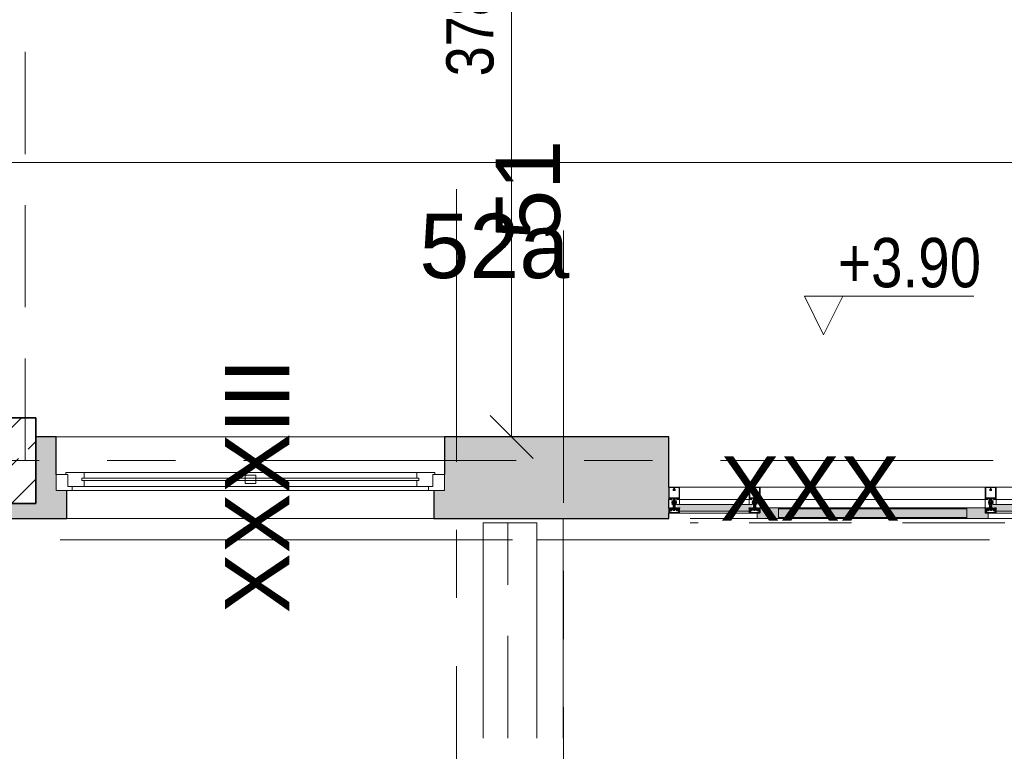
# Model space of a CAD drawing. Header units: centimetres. Extents: x -1737 to 22393, y -8842 to 3760.
# Tile 5 of 44: x 0 to 459, y 273 to 614. Entities that reach past the tile are written whole.
import ezdxf

# ---------------------------------------------------------------- set-up
doc = ezdxf.new("R2010")
doc.units = ezdxf.units.CM
doc.linetypes.add('Oś', pattern=[222.25, 127, -31.75, 31.75, -31.75])
doc.linetypes.add('Ukryte', pattern=[71.438, 47.625, -23.813])
for name, color, linetype, lineweight in [('A-ANNO-DIMS', 211, 'Continuous', 13), ('A-ANNO-DIMS-100', 211, 'Continuous', 13), ('A-AREA', 32, 'Continuous', 9), ('A-DETL-GENF', 92, 'Continuous', 9), ('A-DETL-HDLN', 90, 'Ukryte', 9), ('A-FLOR', 192, 'Continuous', 13), ('A-GLAZ', 151, 'Continuous', 13), ('A-GLAZ-CURT', 52, 'Continuous', 9), ('A-GLAZ-CWMG', 51, 'Continuous', 9), ('A-WALL', 113, 'Continuous', 13), ('G-ANNO-DIMS', 111, 'Continuous', 13), ('S-COLS', 52, 'Continuous', 9), ('S-GRID', 1, 'Continuous', 13), ('S-GRID-IDEN', 1, 'Continuous', 13)]:
    doc.layers.add(name, color=color, linetype=linetype, lineweight=lineweight)
doc.styles.add('Arial Narrow_1', font='ARIALN.TTF', dxfattribs={"height": 22})
doc.styles.add('Arial Narrow_3', font='ARIALN.TTF', dxfattribs={"height": 23})
doc.styles.add('Arial_1', font='arial.ttf', dxfattribs={"height": 30})
doc.dimstyles.new('Diagonal_1_100__0_1_', dxfattribs={"dimscale": 30.48, "dimtxt": 22.515481, "dimasz": 0.656168, "dimexe": 0.164042, "dimexo": 0.0625, "dimgap": 0.065617, "dimtad": 1, "dimdec": 1, "dimrnd": 0.1, "dimdsep": 46, "dimtxsty": 'Arial Narrow_1', "dimblk1": 'OBLIQUE', "dimblk2": 'OBLIQUE', "dimsah": 1, "dimcen": 0.09, "dimazin": 0, "dimtfac": 1, "dimtdec": 4, "dimtix": 1, "dimtmove": 0, "dimatfit": 3, "dimfxl": 0.164042, "dimfxlon": 1, "dimtvp": 1, "dimtolj": 1, "dimtzin": 0, "dimarcsym": 2})

# ---------------------------------------------------------------- blocks, each defined once
blk = doc.blocks.new('Pawilon F_rvt-1-3_piętro I __3_90 m_ - stan istniejący')
at = {"layer": 'S-GRID', "linetype": 'Oś'}
for p, q in [((253.38, 515.63), (253.38, 23.18)), ((102.59, 371.33), (1638.19, 371.33))]:
    blk.add_line(p, q, dxfattribs=at)
at = {"layer": 'S-GRID-IDEN', "insert": (221.07, 508.17), "char_height": 30, "width": 72.1, "attachment_point": 5, "line_spacing_factor": 0.936439, "style": 'Arial_1'}
blk.add_mtext('\\pxqc,t4.23333,8.46667,12.7,16.93333,21.16667,25.4,29.63333,33.86667,38.1,42.33333,46.56667,50.8,55.03333,59.26667,63.5,67.73333,71.96667,76.2,80.43333,84.66667,88.9,93.13333,97.36667,101.6,105.83333,110.06667,114.3,118.53333,122.76667,127,131.23333,135.46667;{52a}', dxfattribs=at)
at = {"layer": 'S-GRID-IDEN', "insert": (110.51, 396.54), "char_height": 30, "width": 117.8, "attachment_point": 5, "rotation": 90, "line_spacing_factor": 0.936439, "style": 'Arial_1'}
blk.add_mtext('\\pxqc,t4.23333,8.46667,12.7,16.93333,21.16667,25.4,29.63333,33.86667,38.1,42.33333,46.56667,50.8,55.03333,59.26667,63.5,67.73333,71.96667,76.2,80.43333,84.66667,88.9,93.13333,97.36667,101.6,105.83333,110.06667,114.3,118.53333,122.76667,127,131.23333,135.46667;{XXXIII}', dxfattribs=at)
blk = doc.blocks.new('Pawilon E_rvt-1-3_piętro I __3_90 m_ - stan istniejący')
at = {"layer": 'S-GRID', "linetype": 'Oś'}
for p, q in [((203.38, 534.83), (203.38, 23.18)), ((368.01, 371.33), (-1702.93, 371.33))]:
    blk.add_line(p, q, dxfattribs=at)
at = {"layer": 'S-GRID-IDEN', "insert": (236.88, 534.5), "char_height": 30, "width": 48.3, "attachment_point": 5, "rotation": 90, "line_spacing_factor": 0.936439, "style": 'Arial_1'}
blk.add_mtext('\\pxqc,t4.23333,8.46667,12.7,16.93333,21.16667,25.4,29.63333,33.86667,38.1,42.33333,46.56667,50.8,55.03333,59.26667,63.5,67.73333,71.96667,76.2,80.43333,84.66667,88.9,93.13333,97.36667,101.6,105.83333,110.06667,114.3,118.53333,122.76667,127,131.23333,135.46667;{51}', dxfattribs=at)
at = {"layer": 'S-GRID-IDEN', "insert": (368.19, 395.39), "char_height": 30, "width": 82, "attachment_point": 5, "line_spacing_factor": 0.936439, "style": 'Arial_1'}
blk.add_mtext('\\pxqc,t4.23333,8.46667,12.7,16.93333,21.16667,25.4,29.63333,33.86667,38.1,42.33333,46.56667,50.8,55.03333,59.26667,63.5,67.73333,71.96667,76.2,80.43333,84.66667,88.9,93.13333,97.36667,101.6,105.83333,110.06667,114.3,118.53333,122.76667,127,131.23333,135.46667;{XXX}', dxfattribs=at)
blk = doc.blocks.new('M_Concrete-Square-Column - 400 x 400mm-V2-3_piętro I __3_90 m_ - stan istniejący')
at = {"layer": 'S-COLS'}
h = blk.add_hatch(dxfattribs=at)
h.set_pattern_fill('FP_3', color=256, style=0, pattern_type=2)
h.set_pattern_definition([(45, (12.623, -408.326), (-17.6777, 17.6777), []), (45, (30.3, -408.326), (-17.6777, 17.6777), [12.5, -6.25])])
h.paths.add_polyline_path([(-20, -20), (20, -20), (20, 20), (-20, 20), (-20, -11.93)], flags=0)
at = {"layer": 'S-COLS', "lineweight": 35}
for p, q in [((20, 20), (-20, 20)), ((-20, 20), (-20, -20)), ((20, -20), (20, 20)), ((-20, -20), (20, -20))]:
    blk.add_line(p, q, dxfattribs=at)
blk = doc.blocks.new('Okno - automatyczna etykieta - 181x181-2492854-3_piętro I __3_90 m_ - stan istniejący')
at = {"layer": 'A-GLAZ'}
for p, q in [((-90.5, 1.5), (-85, 1.5)), ((-90.5, -6), (-90.5, 1.5)), ((-86, 2.5), (-77.5, 2.5)), ((-86, 1.5), (-86, 2.5)), ((-85, 1.5), (-86, 1.5)), ((-85, -4), (-85, 1.5)), ((-85, 1.5), (-85, -4)), ((-77.5, 2.5), (-77.5, -0.25)), ((77.5, 2.5), (-77.5, 2.5)), ((-2.5, -2.75), (-2.5, 1.25)), ((-2.5, 1.25), (2.5, 1.25)), ((2.5, 1.25), (2.5, -2.75)), ((77.5, 2.5), (86, 2.5)), ((77.5, -0.25), (77.5, 2.5)), ((85, 1.5), (85, -4)), ((86, 1.5), (85, 1.5)), ((85, 1.5), (90.5, 1.5)), ((85, -4), (85, 1.5)), ((86, 2.5), (86, 1.5)), ((90.5, 1.5), (90.5, -6)), ((-77.5, -4), (-85, -4)), ((-85, -4), (-83, -4)), ((-83, -4), (-83, -6)), ((-78.5, -1.25), (-78.5, -0.25)), ((-78.5, -0.25), (78.5, -0.25)), ((-78.5, -0.25), (-78.5, -1.25)), ((-77.5, -0.25), (-78.5, -0.25)), ((78.5, -1.25), (-78.5, -1.25)), ((-78.5, -1.25), (-77.5, -1.25)), ((-77.5, -1.25), (-77.5, -4)), ((77.5, -4), (-77.5, -4)), ((2.5, -2.75), (-2.5, -2.75)), ((78.5, -0.25), (77.5, -0.25)), ((77.5, -1.25), (78.5, -1.25)), ((77.5, -4), (77.5, -1.25)), ((85, -4), (77.5, -4)), ((78.5, -0.25), (78.5, -1.25)), ((78.5, -1.25), (78.5, -0.25)), ((83, -4), (85, -4)), ((83, -6), (83, -4)), ((-83, -6), (-90.5, -6)), ((-90.5, -6), (90.5, -6)), ((83, -6), (-83, -6)), ((90.5, -6), (83, -6))]:
    blk.add_line(p, q, dxfattribs=at)
blk = doc.blocks.new('System Panel - Glazed-2597848-3_piętro I __3_90 m_ - stan istniejący')
at = {"layer": 'A-GLAZ-CURT'}
blk.add_hatch(color=253, dxfattribs=at).paths.add_polyline_path([(13.58, 1.5), (-16.25, 1.5), (-16.25, 0), (-17.65, 0), (-17.65, -1.5), (17.65, -1.5), (17.65, 0), (16.25, 0), (16.25, 1.5)], flags=0)
for p, q in [((16.25, 1.5), (-16.25, 1.5)), ((-17.65, -1.5), (17.65, -1.5))]:
    blk.add_line(p, q, dxfattribs=at)
blk = doc.blocks.new('Rectangular Mullion - Schueco_FWS-50-SI_Tran_CovCap-20mm_Tran-55mm-2597845-3_piętro I __3_90 m_ - stan istniejący')
at = {"layer": 'A-GLAZ-CWMG'}
for p, q in [((487.38, 395.93), (454.88, 395.93)), ((454.88, 387.83), (454.88, 390.13)), ((454.88, 390.13), (487.38, 390.13)), ((487.38, 390.13), (487.38, 387.83)), ((454.88, 383.83), (487.38, 383.83))]:
    blk.add_line(p, q, dxfattribs=at)
blk = doc.blocks.new('Rectangular Mullion - SI_CovCap-20mm_Tran-55mm-2281819-3_piętro I __3_90 m_ - stan istniejący')
at = {"layer": 'A-DETL-GENF'}
for p, q in [((-2.5, 9.45), (-2.5, 7.8)), ((-2.5, 9.39), (-2.5, 4.79)), ((2.37, 9.6), (-2.35, 9.6)), ((-2.29, 9.39), (-2.29, 4.79)), ((-0.1, 8.88), (-0.1, 9.34)), ((0.1, 9.34), (0.1, 8.88)), ((2.29, 9.39), (2.29, 4.79)), ((2.5, 7.8), (2.5, 9.45)), ((2.5, 9.39), (2.5, 4.79)), ((-0.12, 8.61), (-0.12, 8.55)), ((-0.12, 8.25), (-0.12, 8.13)), ((0, -1.48), (0, 4.68)), ((0.12, 8.55), (0.12, 8.61)), ((0.12, 8.13), (0.12, 8.25)), ((-2.35, 3.92), (-2.48, 3.92)), ((-2.37, 3.8), (-2.47, 3.8)), ((-2.09, 4.03), (-2.31, 3.93)), ((-2.26, 4.33), (-2.14, 4.43)), ((-2.22, 4.26), (-2.26, 4.28)), ((-1.9, 3.92), (-2.05, 3.86)), ((-2.04, 4.28), (-1.72, 4.28)), ((-2.02, 4.42), (-2.01, 4.41)), ((-1.98, 4.39), (-1.78, 4.39)), ((-1.72, 4.08), (-1.94, 4.08)), ((-1.8, 3.81), (-1.84, 3.9)), ((-1.74, 4.41), (-1.74, 4.42)), ((-1.7, 3.9), (-1.74, 3.81)), ((-1.67, 4.24), (-1.67, 4.13)), ((-1.62, 4.43), (-1.5, 4.33)), ((-1.58, 3.81), (-1.62, 3.9)), ((-1.5, 4.28), (-1.54, 4.26)), ((-1.48, 3.9), (-1.52, 3.82)), ((-1.35, 3.81), (-1.4, 3.9)), ((-0.78, 2.94), (-1.04, 3.09)), ((-0.78, 2.21), (-1.04, 2.36)), ((-0.76, 1.47), (-1.04, 1.63)), ((-0.91, 3.3), (-0.53, 3.08)), ((-0.91, 2.57), (-0.83, 2.52)), ((-0.91, 1.85), (-0.83, 1.8)), ((-0.75, 2.57), (-0.75, 2.89)), ((-0.75, 1.84), (-0.75, 2.16)), ((-0.55, 1.47), (-0.74, 1.47)), ((-0.5, 4.28), (-0.5, 3.15)), ((-0.5, 3.04), (-0.5, 1.52)), ((-0.45, 3.1), (-0.35, 3.1)), ((-0.3, 0.5), (-0.3, 0.28)), ((-0.21, 3.93), (-0.19, 3.94)), ((-0.19, 3.89), (-0.21, 3.91)), ((-0.18, 3.96), (-0.18, 4.1)), ((-0.08, 4.27), (-0.05, 4.28)), ((0.07, 4.27), (0.05, 4.28)), ((0.17, 3.96), (0.17, 4.1)), ((0.21, 3.93), (0.18, 3.94)), ((0.18, 3.89), (0.21, 3.91)), ((0.3, 0.5), (0.3, 0.28)), ((0.37, 3.1), (0.45, 3.1)), ((0.5, 3.15), (0.5, 4.28)), ((0.5, 3.04), (0.5, 1.52)), ((0.91, 3.3), (0.52, 3.08)), ((0.55, 1.47), (0.74, 1.47)), ((0.75, 2.57), (0.75, 2.89)), ((0.75, 1.84), (0.75, 2.16)), ((0.76, 1.47), (1.04, 1.63)), ((0.77, 2.94), (1.04, 3.09)), ((0.77, 2.21), (1.04, 2.36)), ((0.91, 2.57), (0.82, 2.52)), ((0.91, 1.85), (0.82, 1.8)), ((1.35, 3.81), (1.4, 3.9)), ((1.48, 3.9), (1.52, 3.82)), ((1.62, 4.43), (1.5, 4.33)), ((1.5, 4.28), (1.54, 4.26)), ((1.58, 3.81), (1.62, 3.9)), ((1.67, 4.24), (1.67, 4.13)), ((1.7, 3.9), (1.74, 3.81)), ((2.04, 4.28), (1.72, 4.28)), ((1.72, 4.08), (1.94, 4.08)), ((1.74, 4.41), (1.74, 4.42)), ((1.98, 4.39), (1.78, 4.39)), ((1.8, 3.81), (1.84, 3.9)), ((1.9, 3.92), (2.05, 3.86)), ((2.02, 4.42), (2.01, 4.41)), ((2.09, 4.03), (2.31, 3.93)), ((2.26, 4.33), (2.14, 4.43)), ((2.22, 4.26), (2.26, 4.28)), ((2.35, 3.92), (2.48, 3.92)), ((2.37, 3.8), (2.47, 3.8)), ((-2.6, 0), (-2.69, 0)), ((2.35, -2.5), (-2.35, -2.5)), ((-2.34, -1.03), (-2.15, -1.46)), ((-2.32, -1.59), (-2.04, -1.59)), ((-2.18, -0.02), (-2.26, -0.17)), ((2.13, -2.19), (-2.14, -2.19)), ((-2.06, -1.25), (-2.13, -1.09)), ((-2.13, -2.34), (2.12, -2.34)), ((-2.07, -0.1), (-2.12, -0.02)), ((-2.1, -1.49), (-1.14, -1.49)), ((-1.88, -0.42), (-2.01, -0.42)), ((-2.01, -0.48), (-1.95, -0.48)), ((-1.96, -0.02), (-2, -0.1)), ((-1.98, -0.31), (-1.95, -0.36)), ((-1.98, -0.75), (-1.9, -0.85)), ((-1.34, -1.31), (-1.96, -1.31)), ((-1.85, -0.1), (-1.9, -0.02)), ((-1.84, -0.69), (-1.84, -0.57)), ((-1.83, -0.38), (-1.83, -0.36)), ((-1.74, -0.02), (-1.79, -0.1)), ((-1.79, -0.34), (-1.77, -0.35)), ((-1.79, -0.52), (-1.76, -0.52)), ((-1.67, -0.74), (-1.79, -0.74)), ((-1.74, -0.54), (-1.64, -0.7)), ((-1.72, -0.33), (-1.72, -0.32)), ((-1.72, -0.8), (-1.48, -0.8)), ((-1.63, -0.1), (-1.68, -0.02)), ((-1.67, -0.31), (-1.65, -0.32)), ((-1.6, -0.32), (-1.6, -0.3)), ((-1.52, -0.02), (-1.57, -0.1)), ((-1.56, -0.7), (-1.46, -0.54)), ((-1.55, -0.31), (-1.54, -0.32)), ((-1.41, -0.74), (-1.53, -0.74)), ((-1.49, -0.33), (-1.48, -0.32)), ((-1.41, -0.1), (-1.46, -0.02)), ((-1.44, -0.52), (-1.41, -0.52)), ((-1.43, -0.34), (-1.42, -0.36)), ((-1.38, -0.37), (-1.37, -0.37)), ((-1.36, -0.57), (-1.36, -0.69)), ((-1.3, -0.02), (-1.35, -0.1)), ((-1.3, -0.85), (-1.22, -0.75)), ((-1.25, -0.48), (-1.18, -0.48)), ((-1.2, -0.1), (-1.24, -0.02)), ((-1.07, -0.02), (-1.12, -0.1)), ((-1.09, -1.45), (-0.98, -0.84)), ((-0.95, -0.82), (-0.03, -0.82)), ((0.41, -1.04), (-0.41, -1.04)), ((-0.22, -1.18), (0.23, -1.18)), ((0.02, -0.82), (0.95, -0.82)), ((0.98, -0.84), (1.09, -1.45)), ((1.07, -0.02), (1.12, -0.1)), ((1.14, -1.49), (2.1, -1.49)), ((1.25, -0.48), (1.18, -0.48)), ((1.2, -0.1), (1.24, -0.02)), ((1.3, -0.85), (1.22, -0.75)), ((1.3, -0.02), (1.35, -0.1)), ((1.96, -1.31), (1.34, -1.31)), ((1.36, -0.57), (1.36, -0.69)), ((1.38, -0.37), (1.37, -0.37)), ((1.41, -0.1), (1.46, -0.02)), ((1.44, -0.52), (1.41, -0.52)), ((1.41, -0.74), (1.53, -0.74)), ((1.43, -0.34), (1.42, -0.36)), ((1.56, -0.7), (1.46, -0.54)), ((1.49, -0.33), (1.48, -0.32)), ((1.72, -0.8), (1.48, -0.8)), ((1.52, -0.02), (1.57, -0.1)), ((1.55, -0.31), (1.54, -0.32)), ((1.6, -0.32), (1.6, -0.3)), ((1.63, -0.1), (1.68, -0.02)), ((1.74, -0.54), (1.64, -0.7)), ((1.67, -0.31), (1.65, -0.32)), ((1.67, -0.74), (1.79, -0.74)), ((1.72, -0.33), (1.72, -0.32)), ((1.74, -0.02), (1.79, -0.1)), ((1.79, -0.52), (1.76, -0.52)), ((1.79, -0.34), (1.77, -0.35)), ((1.83, -0.38), (1.83, -0.36)), ((1.84, -0.69), (1.84, -0.57)), ((1.85, -0.1), (1.9, -0.02)), ((1.88, -0.42), (2.01, -0.42)), ((1.98, -0.75), (1.9, -0.85)), ((1.98, -0.31), (1.95, -0.36)), ((2.01, -0.48), (1.95, -0.48)), ((1.96, -0.02), (2, -0.1)), ((2.04, -1.59), (2.32, -1.59)), ((2.13, -1.09), (2.06, -1.25)), ((2.07, -0.1), (2.12, -0.02)), ((2.15, -1.46), (2.34, -1.03)), ((2.18, -0.02), (2.26, -0.17)), ((2.6, 0), (2.69, 0))]:
    blk.add_line(p, q, dxfattribs=at)
at = {"layer": 'A-DETL-GENF', "flags": 128}
for points in [[(-0.15, 9.39), (-2.29, 9.39), (-2.29, 7.8)], [(2.29, 7.8), (2.29, 9.39), (0.15, 9.39)], [(-2.5, 4.9), (-2.5, 4.1), (-2.31, 4.1), (-2.23, 4.18), (-2.23, 4.24), (-2.35, 4.24), (-2.35, 4.47), (-1.91, 4.47)], [(-2.29, 4.9), (-2.29, 4.7), (2.29, 4.7), (2.29, 4.9)], [(1.9, 4.47), (2.35, 4.47), (2.35, 4.24), (2.23, 4.24), (2.23, 4.18), (2.31, 4.1), (2.5, 4.1), (2.5, 4.9)], [(-2.5, 3.94), (-2.5, 4.08), (-2.3, 4.08), (-2.25, 4.07)], [(-1.86, 4.47), (-1.41, 4.47), (-1.41, 4.24), (-1.53, 4.24), (-1.53, 4.18), (-1.45, 4.1), (-1.09, 4.1), (-1.09, 4.22), (-1.21, 4.22), (-1.21, 4.43), (-0.65, 4.43)], [(-1.51, 4.07), (-1.46, 4.08), (-1.26, 4.08), (-1.26, 3.89), (-1.3, 3.81)], [(-0.2, 0.11), (-0.2, 0), (-0.5, 0), (-0.5, 3.07), (-0.18, 3.07), (-0.18, 3.88)], [(-0.26, 0.58), (0, 0.8), (0, 1.1), (-0.2, 1.1), (-0.2, 1.3), (-0.1, 1.3), (-0.1, 1.46), (-0.2, 1.46), (-0.2, 1.66), (0, 1.66), (0, 1.83), (-0.2, 1.83), (-0.2, 2.03), (-0.1, 2.03), (-0.1, 2.2), (-0.2, 2.2), (-0.2, 2.4), (0, 2.4), (0, 4.3), (0, 2.4), (0.2, 2.4), (0.2, 2.2), (0.1, 2.2), (0.1, 2.03), (0.2, 2.03), (0.2, 1.83), (0, 1.83), (0, 1.66), (0.2, 1.66), (0.2, 1.46), (0.1, 1.46), (0.1, 1.3), (0.2, 1.3), (0.2, 1.1), (0, 1.1), (0, 0.8), (0.26, 0.58)], [(-0.25, 3.2), (-0.25, 3.29), (-0.2, 3.32), (-0.2, 3.44), (-0.25, 3.47), (-0.2, 3.5), (-0.2, 3.62), (-0.25, 3.65), (-0.2, 3.68), (-0.2, 3.8), (-0.25, 3.83), (-0.2, 3.86), (-0.2, 3.98), (-0.25, 4.01), (-0.2, 4.04), (-0.2, 4.16), (-0.25, 4.19), (-0.2, 4.22), (-0.2, 4.25), (-0.09, 4.45)], [(0.09, 4.45), (0.2, 4.25), (0.2, 4.13), (0.25, 4.1), (0.2, 4.07), (0.2, 3.95), (0.25, 3.92), (0.2, 3.89), (0.2, 3.77), (0.25, 3.74), (0.2, 3.71), (0.2, 3.59), (0.25, 3.56), (0.2, 3.53), (0.2, 3.41), (0.25, 3.38), (0.2, 3.35), (0.2, 3.23), (0.25, 3.2)], [(0.2, 0.11), (0.2, 0), (0.5, 0), (0.5, 3.07), (0.17, 3.07), (0.17, 3.88)], [(0.65, 4.43), (1.21, 4.43), (1.21, 4.22), (1.09, 4.22), (1.09, 4.1), (1.45, 4.1), (1.53, 4.18), (1.53, 4.24), (1.41, 4.24), (1.41, 4.47), (1.85, 4.47)], [(1.51, 4.07), (1.46, 4.08), (1.26, 4.08), (1.26, 3.89), (1.3, 3.81)], [(2.5, 3.94), (2.5, 4.08), (2.3, 4.08), (2.25, 4.07)], [(-2.5, -2.35), (-2.5, -0.5), (-2.39, -0.5), (-2.27, -0.86)], [(-2.48, -0.21), (-2.48, -0.48), (-2.07, -0.48)], [(-2.34, -1), (-2.34, -1.11), (-2.37, -1.22), (-2.37, -1.54)], [(-1.99, -1.64), (-1.99, -1.99), (-2.12, -1.99), (-2.12, -1.72), (-2.37, -1.72), (-2.37, -2.35), (2.37, -2.35), (2.37, -1.72), (2.12, -1.72), (2.12, -1.99), (1.99, -1.99), (1.99, -1.64)], [(-2.06, -0.93), (-2.14, -0.64), (-1.95, -0.64), (-1.95, -0.58), (-2.03, -0.5), (-2.35, -0.5), (-2.25, -0.87)], [(-2.18, -2.14), (-2.18, -1.78), (-2.32, -1.78), (-2.32, -2.14)], [(-1.92, -0.67), (-1.92, -0.68), (-1.97, -0.71)], [(-1.2, -0.42), (-1.32, -0.42), (-1.32, -0.39), (-1.19, -0.41)], [(-1.23, -0.71), (-1.28, -0.68), (-1.28, -0.67)], [(1.24, -1.23), (1.14, -0.64), (1.25, -0.64), (1.25, -0.58), (1.17, -0.5), (-1.17, -0.5), (-1.25, -0.58), (-1.25, -0.64), (-1.14, -0.64), (-1.24, -1.23)], [(-1.12, -0.48), (-0.98, -0.48), (-0.98, -0.09), (-1.02, -0.02)], [(0.52, -0.97), (0.54, -0.82), (-0.54, -0.82), (-0.52, -0.97)], [(1.12, -0.48), (0.98, -0.48), (0.98, -0.09), (1.02, -0.02)], [(1.2, -0.42), (1.32, -0.42), (1.32, -0.39), (1.19, -0.41)], [(1.23, -0.71), (1.28, -0.68), (1.28, -0.67)], [(1.92, -0.67), (1.92, -0.68), (1.97, -0.71)], [(2.25, -0.87), (2.35, -0.5), (2.03, -0.5), (1.95, -0.58), (1.95, -0.64), (2.14, -0.64), (2.06, -0.93)], [(2.48, -0.21), (2.48, -0.48), (2.07, -0.48)], [(2.33, -2.14), (2.33, -1.78), (2.19, -1.78), (2.19, -2.14)], [(2.27, -0.86), (2.39, -0.5), (2.5, -0.5), (2.5, -2.35)], [(2.37, -1.54), (2.37, -1.22), (2.34, -1.11), (2.34, -1)]]:
    blk.add_lwpolyline(points, dxfattribs=at)
for points in [[(0.97, 0), (-0.97, 0), (-0.97, -0.04), (0.97, -0.04)], [(0.97, -0.04), (-0.97, -0.04), (-0.97, -0.49), (0.97, -0.49)]]:
    blk.add_lwpolyline(points, close=True, dxfattribs=at)
at = {"layer": 'A-DETL-GENF'}
for centre, radius, start, end in [((-2.35, 9.45), 0.15, 90.0003, 179.9997), ((-0.15, 9.34), 0.05, 0.0077, 89.9923), ((0.15, 9.34), 0.05, 89.9791, 180.0209), ((2.35, 9.45), 0.15, 0.1055, 83.878), ((0, 8.4), 0.45, 107.4982, 231.0552), ((-0.22, 8.13), 0.1, 231.0552, 0), ((0, 8.4), 0.21, 143.7768, 216.2232), ((-0.15, 8.55), 0.03, 229.6807, 0), ((-0.15, 8.25), 0.03, 0, 130.3193), ((-0.15, 8.88), 0.05, 287.4982, 0), ((0, 8.4), 0.24, 60, 120), ((0.15, 8.88), 0.05, 180, 252.583), ((0.15, 8.55), 0.03, 180, 310.3193), ((0.15, 8.25), 0.03, 49.6807, 180), ((0.22, 8.13), 0.1, 180, 308.9448), ((0, 8.4), 0.45, 308.9448, 72.583), ((0, 8.4), 0.21, 323.7768, 36.2232), ((-2.48, 3.94), 0.02, 180.0007, 269.9993), ((-2.43, 3.83), 0.059, 88.5974, 194.6036), ((-2.47, 3.82), 0.02, 194.6036, 270), ((-2.43, 4.82), 0.933, 269.587, 293.0035), ((-2.4, 4.8), 0.997, 271.4989, 290.69), ((-2.35, 4.02), 0.1, 270.0001, 294), ((-2.24, 4.3), 0.03, 128.5798, 239.9915), ((-2.24, 4.1), 0.03, 255.4027, 14.3746), ((-2.23, 4.24), 0.02, 346.6587, 60.0171), ((-1.94, 4.17), 0.277, 166.6587, 194.3746), ((-2.08, 4.37), 0.08, 38.8475, 129.685), ((-2.04, 4.23), 0.0496, 92.7559, 159.6878), ((-1.94, 4.23), 0.148, 172.4164, 270.2404), ((-2.07, 3.99), 0.0337, 293.0035, 114), ((-1.98, 4.44), 0.05, 218.8475, 270), ((-1.88, 4.46), 0.0255, 12.35, 167.65), ((-1.89, 3.87), 0.05, 30.069, 110.536), ((-1.77, 3.83), 0.03, 210.0871, 329.9129), ((-1.78, 4.44), 0.05, 270, 321.1528), ((-1.67, 4.37), 0.08, 50.315, 141.1528), ((-1.72, 4.23), 0.0499, 9.2263, 86.9893), ((-1.72, 4.13), 0.0502, 273.3323, 359.7322), ((-1.66, 3.88), 0.0402, 27.7922, 152.3701), ((-1.55, 3.83), 0.0299, 210.122, 335.064), ((-1.53, 4.24), 0.02, 119.9847, 193.341), ((-1.82, 4.17), 0.277, 345.6254, 13.341), ((-1.52, 4.1), 0.03, 165.6254, 284.5942), ((-1.52, 4.3), 0.03, 300.0085, 51.4202), ((-1.44, 3.88), 0.0414, 28.176, 151.824), ((-1.33, 3.83), 0.0301, 210.1258, 329.8742), ((-0.98, 3.2), 0.125, 60, 240), ((-0.98, 2.47), 0.125, 60, 240), ((-0.98, 1.74), 0.125, 60, 240), ((-0.8, 2.57), 0.05, 240, 360), ((-0.8, 1.84), 0.05, 240, 360), ((-0.8, 2.89), 0.05, 360, 60), ((-0.8, 2.16), 0.05, 360, 60), ((-0.74, 1.52), 0.05, 240, 270), ((-0.65, 4.28), 0.15, 359.9706, 90.0294), ((-0.55, 1.52), 0.05, 270, 360), ((-0.55, 3.04), 0.05, 360, 60), ((-0.45, 3.15), 0.05, 179.9899, 270.0101), ((-0.35, 3.2), 0.0999, 269.9704, 0.0296), ((-0.2, 0.5), 0.1, 130, 180), ((-0.2, 0.28), 0.1, 180, 240), ((-0.3, 0.11), 0.1, 360, 60), ((-0.21, 3.92), 0.01, 120.0303, 239.9802), ((-0.2, 3.96), 0.02, 300.0303, 360), ((-0.2, 3.88), 0.02, 360, 59.9802), ((0.02, 4.1), 0.2, 120, 180), ((0, 4.4), 0.1, 28.7984, 151.2016), ((0, 4.2), 0.1, 90, 120), ((0, 4.2), 0.1, 60, 90), ((-0.03, 4.1), 0.2, 360, 60), ((0.19, 3.96), 0.02, 180, 239.9697), ((0.19, 3.88), 0.02, 120.0198, 180), ((0.3, 0.11), 0.1, 120, 180), ((0.2, 3.92), 0.01, 300.0198, 59.9697), ((0.37, 3.23), 0.126, 191.5693, 265.5931), ((0.2, 0.28), 0.1, 300, 360), ((0.2, 0.5), 0.1, 0, 50), ((0.45, 3.15), 0.05, 270.9313, 359.9852), ((0.65, 4.28), 0.15, 89.9706, 180.0294), ((0.55, 3.04), 0.05, 120, 180), ((0.55, 1.52), 0.05, 180, 270), ((0.74, 1.52), 0.05, 270, 300), ((0.8, 2.89), 0.05, 120, 180), ((0.8, 2.57), 0.05, 180, 300), ((0.8, 2.16), 0.05, 120, 180), ((0.8, 1.84), 0.05, 180, 300), ((0.97, 3.2), 0.125, 300, 120), ((0.97, 2.47), 0.125, 300, 120), ((0.97, 1.74), 0.125, 300, 120), ((1.33, 3.83), 0.0301, 210.1258, 329.8742), ((1.44, 3.88), 0.0414, 28.176, 151.824), ((1.52, 4.3), 0.03, 128.5798, 239.9915), ((1.52, 4.1), 0.03, 255.4058, 14.3746), ((1.55, 3.83), 0.0299, 204.936, 329.878), ((1.53, 4.24), 0.02, 346.659, 60.0153), ((1.82, 4.17), 0.277, 166.659, 194.3746), ((1.67, 4.37), 0.08, 38.8472, 129.685), ((1.66, 3.88), 0.0402, 27.6299, 152.2078), ((1.72, 4.23), 0.0499, 93.0107, 170.7737), ((1.72, 4.13), 0.0502, 180.2678, 266.6677), ((1.78, 4.44), 0.05, 218.8472, 270), ((1.77, 3.83), 0.03, 210.0871, 329.9129), ((1.89, 3.87), 0.05, 69.464, 149.931), ((1.88, 4.46), 0.0255, 12.35, 167.65), ((1.94, 4.23), 0.148, 269.7596, 7.5836), ((1.98, 4.44), 0.05, 270, 321.1525), ((2.08, 4.37), 0.08, 50.315, 141.1525), ((2.04, 4.23), 0.0496, 20.3122, 87.2441), ((2.07, 3.99), 0.0337, 66, 246.9965), ((2.4, 4.8), 0.997, 249.31, 268.5011), ((2.43, 4.82), 0.933, 246.9965, 270.413), ((2.23, 4.24), 0.02, 119.9829, 193.3413), ((1.94, 4.17), 0.277, 345.6254, 13.3413), ((2.24, 4.1), 0.03, 165.6254, 284.5973), ((2.24, 4.3), 0.03, 300.0085, 51.4202), ((2.35, 4.02), 0.1, 246, 269.9999), ((2.43, 3.83), 0.059, 345.3964, 91.4026), ((2.47, 3.82), 0.02, 270, 345.3964), ((2.48, 3.94), 0.02, 270.0007, 359.9993), ((-2.69, -0.03), 0.03, 89.9022, 261.6433), ((-2.73, -0.34), 0.286, 27.5921, 81.6433), ((-2.6, -0.2), 0.2, 80.4545, 89.9022), ((-2.61, -0.29), 0.291, 25.3637, 80.4545), ((-2.35, -2.35), 0.15, 179.9938, 270.0062), ((-2.32, -1.54), 0.0512, 180.5709, 268.6482), ((-2.31, -0.14), 0.05, 205.3637, 330.1649), ((-2.29, -1.01), 0.06, 98.4417, 205), ((-2.27, -1), 0.07, 120.0064, 180), ((-2.13, -2.14), 0.2, 179.9718, 270.0352), ((-2.34, -0.88), 0.07, 300.0064, 18), ((-2.31, -0.89), 0.06, 278.4417, 15), ((-2.15, -0.03), 0.03, 30.7154, 150.1649), ((-2.14, -2.14), 0.0499, 179.8796, 270.0225), ((-2.1, -1.44), 0.05, 205, 270), ((-2.08, -1.06), 0.06, 108.8192, 205), ((-2.12, -0.95), 0.06, 288.8192, 15), ((-2.04, -0.08), 0.0417, 215.132, 324.868), ((-2.01, -0.35), 0.065, 90, 270), ((-2.04, -0.48), 0.03, 0, 180), ((-1.96, -1.21), 0.1, 205, 270), ((-2.04, -1.64), 0.05, 0, 90.0001), ((-2.01, -0.33), 0.04, 29.9937, 90), ((-1.95, -0.73), 0.03, 120.0049, 219.9897), ((-1.93, -0.03), 0.03, 30.5887, 149.5346), ((-1.86, -0.31), 0.1, 210.0023, 269.1728), ((-1.95, -0.51), 0.03, 0.0185, 89.0948), ((-1.62, -0.59), 0.314, 165.4979, 194.5021), ((-1.84, -0.8), 0.08, 219.9967, 337.3844), ((-1.88, -0.37), 0.05, 270, 305.0779), ((-1.86, -0.37), 0.0339, 269.1783, 356.9975), ((-1.82, -0.08), 0.0415, 215.012, 324.988), ((-1.6, -0.77), 0.44, 54.1588, 125.0779), ((-1.79, -0.57), 0.05, 89.9897, 180.0103), ((-1.79, -0.69), 0.05, 179.9899, 270.0101), ((-1.8, -0.36), 0.0272, 60.011, 176.9853), ((-1.75, -0.32), 0.0316, 240.007, 341.9967), ((-1.76, -0.55), 0.03, 29.9936, 90.0121), ((-1.72, -0.85), 0.05, 90.0003, 157.3776), ((-1.71, -0.03), 0.03, 30.1448, 149.5346), ((-1.69, -0.33), 0.03, 45.0005, 162.0009), ((-1.67, -0.71), 0.03, 269.9936, 30.0024), ((-1.63, -0.3), 0.0316, 224.991, 327.0104), ((-1.6, -0.08), 0.043, 217.8436, 323.8234), ((-1.57, -0.32), 0.03, 30.0003, 146.9985), ((-1.53, -0.71), 0.03, 150.0027, 270.0013), ((-1.51, -0.31), 0.0316, 210.0026, 311.9974), ((-1.49, -0.03), 0.03, 30.3449, 149.5346), ((-1.46, -0.34), 0.03, 14.9955, 132.0028), ((-1.48, -0.85), 0.05, 22.6209, 90.0012), ((-1.44, -0.55), 0.03, 89.9893, 150.005), ((-1.36, -0.8), 0.08, 202.6228, 319.9969), ((-1.39, -0.35), 0.03, 195.0015, 296.9968), ((-1.38, -0.08), 0.0419, 215.4665, 324.6999), ((-1.41, -0.57), 0.05, 0.009, 89.991), ((-1.41, -0.69), 0.05, 270.0092, 359.9908), ((-1.35, -0.39), 0.03, 0.0112, 116.991), ((-1.32, -0.39), 0.03, 234.1588, 270), ((-1.34, -1.21), 0.1, 270, 350), ((-1.27, -0.03), 0.03, 30.3446, 149.7685), ((-1.25, -0.51), 0.03, 90, 193.1975), ((-1.58, -0.59), 0.314, 345.517, 13.1975), ((-1.24, -0.73), 0.03, 319.9887, 60.0017), ((-1.16, -0.08), 0.0416, 206.9541, 331.568), ((-1.2, -0.45), 0.033, 305.0901, 90), ((-1.19, -0.46), 0.05, 7.1737, 90.0088), ((-1.12, -0.45), 0.03, 187.1885, 269.997), ((-1.14, -1.44), 0.05, 270, 350), ((-1.05, -0.03), 0.03, 29.7965, 150.132), ((-0.95, -0.85), 0.03, 90, 170), ((-0.31, -0.92), 0.22, 193.9707, 242.728), ((0, -0.29), 0.921, 243.7078, 255.8284), ((0, -0.82), 0.0256, 12.6804, 167.3196), ((0, -0.29), 0.92, 284.1683, 296.293), ((0.31, -0.92), 0.22, 297.2746, 346.0268), ((0.95, -0.85), 0.03, 10, 90), ((1.05, -0.03), 0.03, 29.868, 150.2035), ((1.14, -1.44), 0.05, 190, 270), ((1.16, -0.08), 0.0416, 208.432, 333.0459), ((1.12, -0.45), 0.03, 270.003, 352.8115), ((1.19, -0.46), 0.05, 89.9912, 172.8263), ((1.2, -0.45), 0.033, 90, 234.9099), ((1.24, -0.73), 0.03, 119.9983, 220.0113), ((1.27, -0.03), 0.03, 30.2315, 149.6554), ((1.34, -1.21), 0.1, 190, 270), ((1.25, -0.51), 0.03, 346.8025, 90), ((1.58, -0.59), 0.314, 166.8025, 194.483), ((1.36, -0.8), 0.08, 220.0031, 337.3772), ((1.35, -0.39), 0.03, 63.009, 179.9888), ((1.32, -0.39), 0.03, 270, 305.8412), ((1.6, -0.77), 0.44, 54.9221, 125.8412), ((1.38, -0.08), 0.0419, 215.3001, 324.5335), ((1.41, -0.57), 0.05, 90.009, 179.991), ((1.41, -0.69), 0.05, 180.0092, 269.9908), ((1.39, -0.35), 0.03, 243.0032, 344.9985), ((1.46, -0.34), 0.03, 47.9972, 165.0045), ((1.44, -0.55), 0.03, 29.995, 90.0107), ((1.48, -0.85), 0.05, 89.9988, 157.3791), ((1.49, -0.03), 0.03, 30.4654, 149.6551), ((1.51, -0.31), 0.0316, 228.0026, 329.9974), ((1.53, -0.71), 0.03, 269.9987, 29.9973), ((1.57, -0.32), 0.03, 33.0015, 149.9997), ((1.6, -0.08), 0.043, 216.1766, 322.1564), ((1.63, -0.3), 0.0316, 212.9896, 315.009), ((1.67, -0.71), 0.03, 149.9976, 270.0064), ((1.69, -0.33), 0.03, 17.9991, 134.9995), ((1.71, -0.03), 0.03, 30.4654, 149.8552), ((1.75, -0.32), 0.0316, 198.0033, 299.993), ((1.72, -0.85), 0.05, 22.6224, 89.9997), ((1.76, -0.55), 0.03, 89.9879, 150.0064), ((1.84, -0.8), 0.08, 202.6156, 320.0033), ((1.82, -0.08), 0.0415, 215.012, 324.988), ((1.8, -0.36), 0.0272, 3.0147, 119.989), ((1.79, -0.57), 0.05, 359.9897, 90.0103), ((1.79, -0.69), 0.05, 269.9899, 0.0101), ((1.86, -0.37), 0.0339, 183.0025, 270.8217), ((1.88, -0.37), 0.05, 234.9221, 270), ((1.86, -0.31), 0.1, 270.8272, 329.9977), ((1.93, -0.03), 0.03, 30.4654, 149.4113), ((1.95, -0.51), 0.03, 90.9052, 179.9815), ((1.62, -0.59), 0.314, 345.4979, 14.5021), ((1.96, -1.21), 0.1, 270, 335), ((1.95, -0.73), 0.03, 320.0103, 59.9951), ((2.01, -0.33), 0.04, 90, 150.0063), ((2.04, -1.64), 0.05, 89.9981, 180.0017), ((2.04, -0.08), 0.0417, 215.132, 324.868), ((2.01, -0.35), 0.065, 270, 90), ((2.04, -0.48), 0.03, 0, 180), ((2.12, -0.95), 0.06, 165, 251.1808), ((2.08, -1.06), 0.06, 335, 71.1808), ((2.1, -1.44), 0.05, 270, 335), ((2.15, -0.03), 0.03, 29.8351, 149.2846), ((2.12, -2.14), 0.2, 270.0295, 359.9723), ((2.13, -2.14), 0.0501, 270.0875, 359.9336), ((2.31, -0.89), 0.06, 165, 261.5583), ((2.31, -0.14), 0.05, 209.8351, 334.6363), ((2.34, -0.88), 0.07, 162, 239.9983), ((2.27, -1), 0.07, 0, 59.9983), ((2.29, -1.01), 0.06, 335, 81.5583), ((2.32, -1.54), 0.0498, 269.8262, 0.1735), ((2.61, -0.29), 0.291, 99.5455, 154.6363), ((2.35, -2.35), 0.15, 270.0494, 359.9506), ((2.73, -0.34), 0.286, 98.3567, 152.4079), ((2.6, -0.2), 0.2, 90.0978, 99.5455), ((2.69, -0.03), 0.03, 278.3567, 90.0978)]:
    blk.add_arc(centre, radius, start, end, dxfattribs=at)
blk = doc.blocks.new('panel okno - panel okno-2597851-3_piętro I __3_90 m_ - stan istniejący')
at = {"layer": 'A-GLAZ-CURT'}
h = blk.add_hatch(color=253, dxfattribs=at)
h.paths.add_polyline_path([(-46.07, 5), (-53.9, 5), (-53.9, 2.5), (-52.5, 2.5), (-52.5, 0), (-43.9, 0), (-43.9, 5)], flags=0)
h.paths.add_polyline_path([(53.9, 5), (43.9, 5), (43.9, 0), (52.5, 0), (52.5, 2.5), (53.9, 2.5), (53.9, 4.61)], flags=0)
blk.add_hatch(color=253, dxfattribs=at).paths.add_polyline_path([(-17.85, 4.5), (-43.9, 4.5), (-43.9, 0.5), (43.9, 0.5), (43.9, 4.5), (38.59, 4.5)], flags=0)
for p, q in [((-53.9, 5), (-53.9, 2.5)), ((-43.9, 5), (-53.9, 5)), ((-43.9, 0), (-43.9, 5)), ((43.9, 5), (-43.9, 5)), ((53.9, 5), (43.9, 5)), ((43.9, 5), (43.9, 0)), ((53.9, 2.5), (53.9, 5)), ((-52.5, 0), (-43.9, 0)), ((43.9, 4.5), (-43.9, 4.5)), ((-43.9, 4.5), (-43.9, 0.5)), ((-43.9, 0.5), (43.9, 0.5)), ((-43.9, 0), (43.9, 0)), ((43.9, 0.5), (43.9, 4.5)), ((43.9, 0), (52.5, 0))]:
    blk.add_line(p, q, dxfattribs=at)
blk = doc.blocks.new('Rectangular Mullion - Schueco_FWS-50-SI_Tran_CovCap-20mm_Tran-55mm-2597847-3_piętro I __3_90 m_ - stan istniejący')
at = {"layer": 'A-GLAZ-CWMG'}
for p, q in [((449.88, 395.93), (344.88, 395.93)), ((344.88, 386.33), (344.88, 390.13)), ((344.88, 390.13), (449.88, 390.13)), ((449.88, 390.13), (449.88, 386.33))]:
    blk.add_line(p, q, dxfattribs=at)
blk = doc.blocks.new('DIMBLOCK35-3_piętro I __3_90 m_ - stan istniejący')
at = {"layer": 'A-ANNO-DIMS-100'}
for p, q in [((-20.62, 547.24), (-10.62, 557.24)), ((1176.38, 547.24), (1186.38, 557.24)), ((-20.62, 542.24), (-20.62, 552.24)), ((1176.38, 542.24), (1176.38, 552.24)), ((-20.62, 547.24), (-30.62, 537.24)), ((1176.38, 547.24), (-20.62, 547.24)), ((-20.62, 547.24), (-20.62, 542.24)), ((1176.38, 547.24), (1166.38, 537.24)), ((1176.38, 547.24), (1176.38, 542.24))]:
    blk.add_line(p, q, dxfattribs=at)
at = {"layer": 'A-ANNO-DIMS-100', "color": 0, "insert": (550, 577.67), "char_height": 22, "width": 66.9031, "attachment_point": 1, "line_spacing_factor": 0.974696, "style": 'Arial Narrow_1'}
blk.add_mtext('1197', dxfattribs=at)
blk = doc.blocks.new('_Oblique')
at = {"color": 0, "linetype": 'ByBlock', "lineweight": -2}
blk.add_line((-0.5, -0.5), (0.5, 0.5), dxfattribs=at)
blk = doc.blocks.new('DIMBLOCK66-3_piętro I __3_90 m_ - stan istniejący')
at = {"layer": 'A-ANNO-DIMS-100'}
for p, q in [((229.1, 797.33), (219.1, 807.33)), ((224.1, 797.33), (234.1, 797.33)), ((229.1, 797.33), (224.1, 797.33)), ((229.1, 419.33), (229.1, 797.33)), ((229.1, 797.33), (239.1, 787.33)), ((229.1, 419.33), (219.1, 429.33)), ((224.1, 419.33), (234.1, 419.33)), ((229.1, 419.33), (224.1, 419.33)), ((229.1, 419.33), (239.1, 409.33))]:
    blk.add_line(p, q, dxfattribs=at)
at = {"layer": 'A-ANNO-DIMS-100', "color": 0, "insert": (198.67, 587.42), "char_height": 22, "width": 50.1774, "attachment_point": 1, "rotation": 90, "line_spacing_factor": 0.974696, "style": 'Arial Narrow_1'}
blk.add_mtext('378', dxfattribs=at)
blk = doc.blocks.new('Spot Elevations - Kota wyk 2-385235-3_piętro I __3_90 m_ - stan istniejący')
at = {"layer": 'G-ANNO-DIMS'}
for p, q in [((0, 0), (-0.09, 0.18)), ((-0.09, 0.18), (0.6992, 0.18)), ((0, 0), (0.09, 0.18))]:
    blk.add_line(p, q, dxfattribs=at)

msp = doc.modelspace()

# ---------------------------------------------------------------- hatches: boundary and pattern name
at = {"layer": 'A-WALL'}
h = msp.add_hatch(color=9, dxfattribs=at)
h.paths.add_polyline_path([(492.38, 381.33), (530.38, 381.33), (530.38, 419.33), (492.38, 419.33), (492.38, 383.83)], flags=0)
h.paths.add_polyline_path([(-547.12, 381.33), (-542.12, 381.33), (-542.12, 394.33), (-547.12, 394.33), (-547.12, 419.33), (-592.62, 419.33), (-592.62, 388.33), (-632.62, 388.33), (-632.62, 419.33), (-1192.62, 419.33), (-1192.62, 388.33), (-1201.62, 388.33), (-1201.62, 381.33), (-592.62, 381.33)], flags=0)
h.paths.add_polyline_path([(-431.3, 381.33), (-392.12, 381.33), (-392.12, 394.33), (-397.12, 394.33), (-397.12, 419.33), (-399.62, 419.33), (-399.62, 400.33), (-411.62, 400.33), (-411.62, 419.33), (-456.12, 419.33), (-456.12, 394.33), (-461.12, 394.33), (-461.12, 381.33)], flags=0)
h.paths.add_polyline_path([(21.88, 381.33), (21.88, 394.33), (16.88, 394.33), (16.88, 419.33), (7.38, 419.33), (7.38, 388.33), (-32.62, 388.33), (-32.62, 419.33), (-42.12, 419.33), (-42.12, 394.33), (-47.12, 394.33), (-47.12, 381.33), (16.88, 381.33)], flags=0)
h.paths.add_polyline_path([(197.88, 381.33), (302.38, 381.33), (302.38, 419.33), (197.88, 419.33), (197.88, 394.33), (192.88, 394.33), (192.88, 381.33)], flags=0)

# ---------------------------------------------------------------- linework, layer by layer
at = {"layer": 'A-AREA'}
for p, q in [((312.38, 381.33), (343.48, 381.33)), ((451.28, 381.33), (492.38, 381.33))]:
    msp.add_line(p, q, dxfattribs=at)
at = {"layer": 'A-DETL-HDLN'}
for p, q in [((2.38, 408.33), (2.38, 2788.33)), ((2.38, 408.33), (2.38, 2788.33)), ((530.38, 381.33), (312.38, 381.33)), ((227.38, 278.97), (227.38, 379.33)), ((530.38, 379.33), (312.38, 379.33))]:
    msp.add_line(p, q, dxfattribs=at)
at = {"layer": 'A-FLOR'}
msp.add_line((253.13, 381.33), (253.13, 278.97), dxfattribs=at)
at = {"layer": 'A-WALL', "color": 7, "lineweight": 25}
for p, q in [((16.88, 419.33), (7.38, 419.33)), ((16.88, 401.83), (16.88, 419.33)), ((302.38, 419.33), (197.88, 419.33)), ((197.88, 419.33), (197.88, 401.83)), ((302.38, 395.93), (302.38, 419.33)), ((21.88, 381.33), (21.88, 394.33)), ((192.88, 394.33), (192.88, 381.33)), ((302.38, 386.33), (302.38, 390.13)), ((-47.12, 381.33), (21.88, 381.33)), ((192.88, 381.33), (302.38, 381.33)), ((302.38, 381.33), (302.38, 383.83))]:
    msp.add_line(p, q, dxfattribs=at)
at = {"layer": 'A-WALL'}
for p, q in [((16.88, 419.33), (197.88, 419.33)), ((192.88, 381.33), (21.88, 381.33)), ((215.88, 278.97), (215.88, 379.33)), ((215.88, 379.33), (240.88, 379.33)), ((240.88, 379.33), (240.88, 278.97))]:
    msp.add_line(p, q, dxfattribs=at)
at = {"layer": 'S-GRID', "linetype": 'Oś'}
msp.add_line((1342.46, 408.33), (-1368.76, 408.33), dxfattribs=at)

# ---------------------------------------------------------------- block references
at = {"lineweight": 5}
for name in ['Pawilon E_rvt-1-3_piętro I __3_90 m_ - stan istniejący', 'Pawilon F_rvt-1-3_piętro I __3_90 m_ - stan istniejący']:
    msp.add_blockref(name, (0, 0), dxfattribs=at)
at = {"layer": 'A-GLAZ'}
msp.add_blockref('Okno - automatyczna etykieta - 181x181-2492854-3_piętro I __3_90 m_ - stan istniejący', (107.38, 400.33), dxfattribs=at)
at = {"layer": 'A-GLAZ-CURT', "rotation": 180}
for name, p in [('System Panel - Glazed-2597848-3_piętro I __3_90 m_ - stan istniejący', (323.63, 386.33)), ('panel okno - panel okno-2597851-3_piętro I __3_90 m_ - stan istniejący', (397.38, 386.33)), ('System Panel - Glazed-2597848-3_piętro I __3_90 m_ - stan istniejący', (471.13, 386.33))]:
    msp.add_blockref(name, p, dxfattribs=at)
at = {"layer": 'A-GLAZ-CWMG', "extrusion": (0, 0, -1)}
for p in [(-304.88, 386.33), (-342.38, 386.33), (-452.38, 386.33)]:
    msp.add_blockref('Rectangular Mullion - SI_CovCap-20mm_Tran-55mm-2281819-3_piętro I __3_90 m_ - stan istniejący', p, dxfattribs=at)
at = {"layer": 'A-GLAZ-CWMG'}
for name, p in [('Rectangular Mullion - Schueco_FWS-50-SI_Tran_CovCap-20mm_Tran-55mm-2597845-3_piętro I __3_90 m_ - stan istniejący', (-147.5, 0)), ('Rectangular Mullion - Schueco_FWS-50-SI_Tran_CovCap-20mm_Tran-55mm-2597847-3_piętro I __3_90 m_ - stan istniejący', (0, 0)), ('Rectangular Mullion - Schueco_FWS-50-SI_Tran_CovCap-20mm_Tran-55mm-2597845-3_piętro I __3_90 m_ - stan istniejący', (0, 0))]:
    msp.add_blockref(name, p, dxfattribs=at)
at = {"layer": 'G-ANNO-DIMS', "xscale": 99.99999999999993, "yscale": 99.99999999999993, "zscale": 99.99999999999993}
msp.add_blockref('Spot Elevations - Kota wyk 2-385235-3_piętro I __3_90 m_ - stan istniejący', (374.54, 467), dxfattribs=at)
at = {"layer": 'S-COLS'}
msp.add_blockref('M_Concrete-Square-Column - 400 x 400mm-V2-3_piętro I __3_90 m_ - stan istniejący', (-12.62, 408.33), dxfattribs=at)

# ---------------------------------------------------------------- texts
at = {"layer": 'G-ANNO-DIMS', "insert": (381.24, 512.1), "char_height": 23, "width": 79.9367, "attachment_point": 1, "line_spacing_factor": 0.974696, "style": 'Arial Narrow_3'}
msp.add_mtext('+3.90', dxfattribs=at)

# ---------------------------------------------------------------- dimensions: what is measured, and where the dimension line sits
at = {"layer": 'A-ANNO-DIMS'}
for base, p1, p2, angle, override, picture, middle in [((229.1, 797.33), (224.1, 419.33), (224.1, 797.33), 90, {"dimpost": '<>', "dimfxl": 378}, 'DIMBLOCK66-3_piętro I __3_90 m_ - stan istniejący', (215.87, 608.33)), ((-20.62, 547.24), (1176.38, 542.24), (-20.62, 542.24), 0, {"dimpost": '<>', "dimfxl": 1197}, 'DIMBLOCK35-3_piętro I __3_90 m_ - stan istniejący', (577.88, 560.47))]:
    dim = msp.add_linear_dim(base=base, p1=p1, p2=p2, angle=angle, dimstyle='Diagonal_1_100__0_1_', override=override, dxfattribs=at)
    dim.commit()
    dim.dimension.update_dxf_attribs({"geometry": picture, "text_midpoint": middle})

doc.saveas('drawing.dxf')
